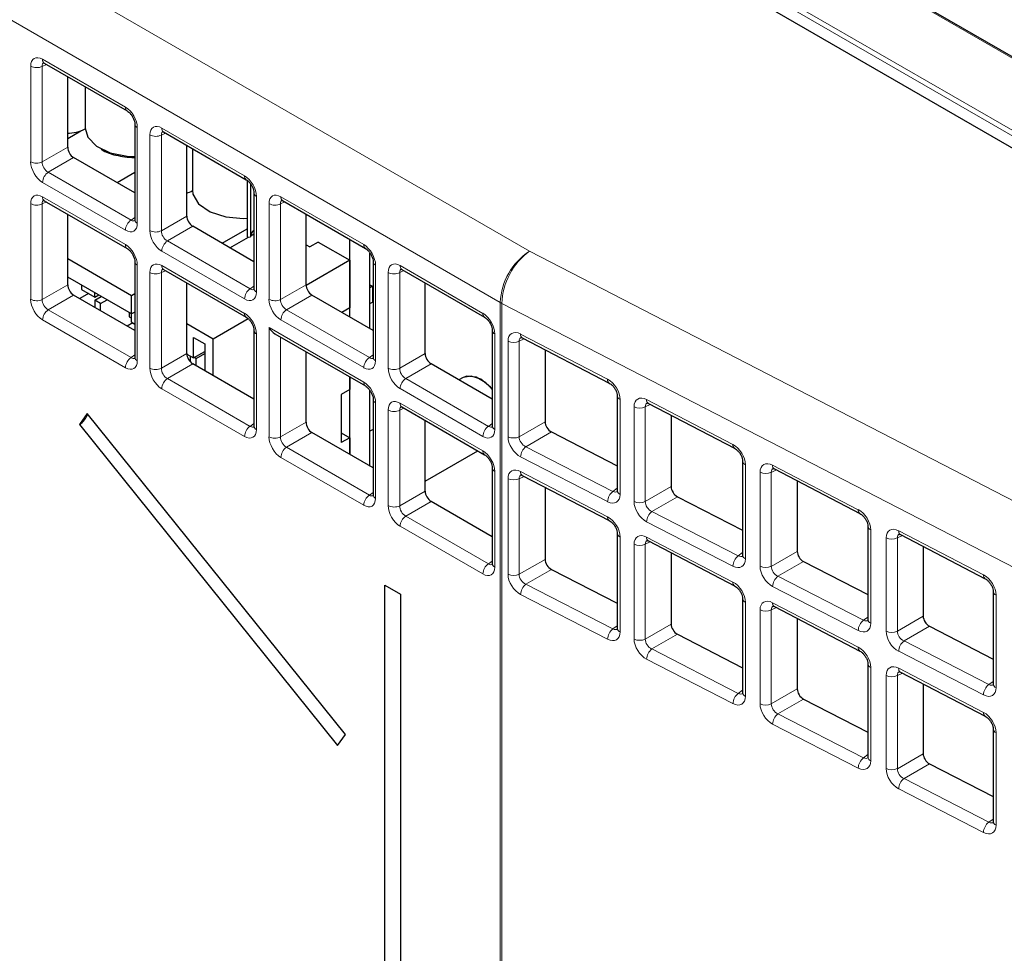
# Paper-space layout 'Blatt4' of a CAD drawing. Header units: millimetres. Extents: x 5 to 418, y 2 to 292.
# Tile 46 of 66: x 114 to 129, y 169 to 182. Entities that reach past the tile are written whole.
import ezdxf

# ---------------------------------------------------------------- set-up
doc = ezdxf.new("R2010")
doc.units = ezdxf.units.MM

psp = doc.layouts.new('Blatt4')

# ---------------------------------------------------------------- linework, layer by layer
at = {"color": 7, "linetype": 'Continuous', "lineweight": 18}
for p, q in [((78.788, 203.657), (121.553, 178.969)), ((121.119, 178.208), (78.354, 202.896)), ((133.595, 179.018), (120.16, 186.774)), ((122.498, 184.352), (129.432, 180.349)), ((129.397, 180.287), (122.463, 184.29)), ((114.387, 181.741), (114.325, 181.712)), ((114.33, 181.817), (115.558, 181.108)), ((114.153, 180.296), (114.153, 181.715)), ((114.325, 181.712), (114.325, 180.293)), ((115.735, 180.802), (115.735, 179.383)), ((116.155, 180.721), (116.093, 180.692)), ((116.097, 180.796), (117.326, 180.087)), ((115.921, 179.275), (115.921, 180.695)), ((116.093, 180.692), (116.093, 179.273)), ((114.325, 180.293), (114.702, 180.511)), ((114.79, 180.358), (114.413, 180.14)), ((114.413, 180.14), (115.642, 179.431)), ((115.558, 179.281), (114.33, 179.99)), ((114.387, 179.7), (114.325, 179.671)), ((114.33, 179.776), (115.558, 179.066)), ((117.503, 179.781), (117.503, 178.362)), ((117.923, 179.7), (117.861, 179.671)), ((117.865, 179.776), (119.094, 179.067)), ((114.153, 178.255), (114.153, 179.674)), ((114.325, 179.671), (114.325, 178.252)), ((117.689, 178.255), (117.689, 179.674)), ((117.861, 179.671), (117.861, 178.252)), ((115.642, 179.431), (115.698, 179.471)), ((116.093, 179.273), (116.47, 179.49)), ((116.558, 179.338), (116.181, 179.12)), ((116.181, 179.12), (117.41, 178.411)), ((117.326, 178.26), (116.097, 178.97)), ((121.553, 178.969), (130.996, 174.093)), ((115.735, 178.76), (115.735, 177.341)), ((115.921, 177.234), (115.921, 178.653)), ((116.155, 178.679), (116.093, 178.651)), ((116.097, 178.755), (117.326, 178.046)), ((119.27, 178.761), (119.27, 177.342)), ((119.456, 177.234), (119.456, 178.653)), ((119.691, 178.68), (119.628, 178.651)), ((119.633, 178.755), (120.862, 178.046)), ((116.093, 178.651), (116.093, 177.231)), ((119.628, 178.651), (119.628, 177.232)), ((114.325, 178.252), (114.702, 178.47)), ((117.41, 178.411), (117.466, 178.45)), ((117.861, 178.252), (118.238, 178.47)), ((114.79, 178.317), (114.413, 178.099)), ((118.326, 178.317), (117.949, 178.099)), ((114.413, 178.099), (115.642, 177.39)), ((117.949, 178.099), (119.178, 177.39)), ((121.119, 162.812), (121.119, 178.208)), ((130.586, 173.319), (121.144, 178.194)), ((121.144, 178.194), (121.144, 162.799)), ((115.558, 177.239), (114.33, 177.949)), ((119.094, 177.24), (117.865, 177.949)), ((117.689, 177.836), (119.094, 177.025)), ((117.689, 176.214), (117.689, 177.836)), ((117.503, 177.74), (117.503, 176.321)), ((117.861, 177.695), (117.861, 176.211)), ((121.038, 177.74), (121.038, 176.321)), ((121.235, 176.214), (121.235, 177.633)), ((121.476, 177.667), (121.402, 177.633)), ((121.402, 177.633), (121.402, 176.214)), ((121.421, 177.739), (122.712, 177.068)), ((115.642, 177.39), (115.698, 177.429)), ((116.093, 177.231), (116.47, 177.449)), ((119.178, 177.39), (119.234, 177.43)), ((119.628, 177.232), (120.005, 177.449)), ((116.558, 177.296), (116.181, 177.079)), ((120.094, 177.297), (119.717, 177.079)), ((116.181, 177.079), (117.41, 176.369)), ((119.717, 177.079), (120.945, 176.369)), ((117.326, 176.219), (116.097, 176.928)), ((120.862, 176.219), (119.633, 176.929)), ((122.898, 176.767), (122.898, 175.359)), ((123.291, 176.766), (124.571, 176.1)), ((119.27, 176.719), (119.27, 175.3)), ((119.456, 175.193), (119.456, 176.612)), ((119.691, 176.638), (119.628, 176.61)), ((119.628, 176.61), (119.628, 175.19)), ((119.633, 176.714), (120.862, 176.005)), ((123.104, 175.253), (123.104, 176.659)), ((123.346, 176.694), (123.271, 176.66)), ((123.271, 176.66), (123.271, 175.253)), ((117.41, 176.369), (117.466, 176.409)), ((117.861, 176.211), (118.238, 176.429)), ((120.945, 176.369), (121.002, 176.409)), ((121.402, 176.214), (121.785, 176.436)), ((118.326, 176.276), (117.949, 176.058)), ((121.879, 176.286), (121.5, 176.067)), ((117.949, 176.058), (119.178, 175.349)), ((121.5, 176.067), (122.791, 175.404)), ((119.094, 175.198), (117.865, 175.908)), ((122.712, 175.251), (121.421, 175.914)), ((124.757, 175.799), (124.757, 174.403)), ((125.161, 175.793), (126.43, 175.132)), ((121.038, 175.699), (121.038, 174.28)), ((121.235, 174.173), (121.235, 175.591)), ((121.476, 175.626), (121.402, 175.592)), ((121.402, 175.592), (121.402, 174.173)), ((121.421, 175.698), (122.712, 175.026)), ((124.974, 174.291), (124.974, 175.686)), ((125.216, 175.721), (125.141, 175.686)), ((125.141, 175.686), (125.141, 174.291)), ((122.791, 175.404), (122.856, 175.45)), ((123.271, 175.253), (123.655, 175.474)), ((119.178, 175.349), (119.234, 175.388)), ((119.628, 175.19), (120.005, 175.408)), ((123.748, 175.324), (123.37, 175.106)), ((120.094, 175.255), (119.717, 175.038)), ((119.717, 175.038), (120.945, 174.328)), ((123.37, 175.106), (124.65, 174.448)), ((120.862, 174.178), (119.633, 174.887)), ((124.571, 174.295), (123.291, 174.953)), ((122.898, 174.726), (122.898, 173.318)), ((123.291, 174.725), (124.571, 174.058)), ((126.616, 174.832), (126.616, 173.447)), ((126.844, 173.33), (126.844, 174.713)), ((127.085, 174.747), (127.011, 174.713)), ((127.011, 174.713), (127.011, 173.33)), ((127.031, 174.819), (128.289, 174.164)), ((123.104, 173.211), (123.104, 174.618)), ((123.346, 174.653), (123.271, 174.618)), ((123.271, 174.618), (123.271, 173.212)), ((124.65, 174.448), (124.715, 174.494)), ((125.141, 174.291), (125.525, 174.513)), ((120.945, 174.328), (121.002, 174.368)), ((121.402, 174.173), (121.785, 174.395)), ((125.618, 174.363), (125.24, 174.144)), ((121.879, 174.245), (121.5, 174.026)), ((125.24, 174.144), (126.509, 173.491)), ((121.5, 174.026), (122.791, 173.362)), ((126.43, 173.338), (125.161, 173.991)), ((122.712, 173.209), (121.421, 173.873)), ((128.475, 173.864), (128.475, 172.491)), ((124.757, 173.758), (124.757, 172.362)), ((125.161, 173.751), (126.43, 173.091)), ((124.974, 172.25), (124.974, 173.645)), ((125.216, 173.679), (125.141, 173.645)), ((125.141, 173.645), (125.141, 172.25)), ((127.011, 173.33), (127.395, 173.551)), ((122.791, 173.362), (122.856, 173.408)), ((123.271, 173.212), (123.655, 173.433)), ((126.509, 173.491), (126.574, 173.537)), ((127.488, 173.401), (127.11, 173.183)), ((123.748, 173.283), (123.37, 173.065)), ((127.11, 173.183), (128.368, 172.535)), ((123.37, 173.065), (124.65, 172.406)), ((128.289, 172.382), (127.031, 173.03)), ((124.571, 172.253), (123.291, 172.912)), ((126.616, 172.79), (126.616, 171.405)), ((126.844, 171.288), (126.844, 172.671)), ((127.085, 172.706), (127.011, 172.672)), ((127.011, 172.672), (127.011, 171.288)), ((127.031, 172.778), (128.289, 172.123)), ((128.368, 172.535), (128.433, 172.581)), ((124.65, 172.406), (124.715, 172.452)), ((125.141, 172.25), (125.525, 172.471)), ((125.618, 172.321), (125.24, 172.103)), ((125.24, 172.103), (126.509, 171.45)), ((126.43, 171.297), (125.161, 171.95)), ((128.475, 171.822), (128.475, 170.449)), ((126.509, 171.45), (126.574, 171.496)), ((127.011, 171.288), (127.395, 171.51)), ((127.488, 171.36), (127.11, 171.141)), ((127.11, 171.141), (128.368, 170.494)), ((128.289, 170.341), (127.031, 170.988)), ((128.368, 170.494), (128.433, 170.54))]:
    psp.add_line(p, q, dxfattribs=at)
at = {"color": 7, "linetype": 'Continuous', "lineweight": 25}
for p, q in [((133.621, 179.021), (120.186, 186.776)), ((129.356, 180.13), (122.509, 184.083)), ((114.355, 181.76), (115.584, 181.05)), ((114.702, 180.511), (114.702, 181.56)), ((114.961, 181.41), (114.961, 180.793)), ((115.698, 180.853), (115.698, 179.434)), ((114.702, 180.642), (114.898, 180.755)), ((116.123, 180.739), (117.352, 180.03)), ((116.47, 179.49), (116.47, 180.539)), ((116.552, 180.491), (116.552, 179.874)), ((115.698, 179.834), (114.79, 180.358)), ((115.698, 180.136), (115.437, 179.985)), ((117.366, 180.02), (117.366, 179.179)), ((117.416, 179.966), (117.416, 179.18)), ((117.466, 179.832), (117.466, 178.413)), ((114.355, 179.718), (115.584, 179.009)), ((117.891, 179.719), (119.12, 179.009)), ((114.702, 178.47), (114.702, 179.518)), ((118.238, 178.47), (118.238, 179.519)), ((117.466, 178.813), (116.558, 179.338)), ((116.992, 179.087), (117.366, 179.302)), ((117.107, 179.02), (117.383, 179.179)), ((117.366, 179.179), (117.416, 179.18)), ((117.417, 179.199), (117.466, 179.228)), ((118.418, 179.103), (118.294, 179.032)), ((118.418, 179.103), (118.886, 178.833)), ((118.886, 177.994), (118.886, 179.144)), ((118.238, 179.065), (118.294, 179.032)), ((114.702, 178.86), (115.651, 178.313)), ((115.698, 178.811), (115.698, 177.392)), ((118.886, 178.833), (118.238, 178.459)), ((118.886, 178.833), (118.886, 178.129)), ((119.187, 177.82), (119.187, 178.941)), ((119.234, 178.812), (119.234, 177.393)), ((116.123, 178.698), (117.352, 177.988)), ((119.659, 178.698), (120.888, 177.989)), ((115.651, 178.037), (114.702, 178.585)), ((114.905, 178.468), (114.905, 178.402)), ((114.905, 178.402), (115.107, 178.286)), ((116.47, 177.449), (116.47, 178.498)), ((119.187, 178.47), (119.226, 178.447)), ((119.226, 178.447), (119.187, 178.425)), ((119.226, 178.447), (119.226, 178.214)), ((120.005, 177.449), (120.005, 178.498)), ((115.698, 177.792), (114.79, 178.317)), ((115.011, 178.341), (114.88, 178.265)), ((115.103, 178.241), (115.2, 178.297)), ((115.103, 178.241), (115.103, 178.136)), ((115.191, 178.19), (115.103, 178.241)), ((115.107, 178.286), (115.107, 178.351)), ((115.107, 178.286), (115.163, 178.319)), ((115.191, 178.19), (115.289, 178.246)), ((115.651, 178.313), (115.698, 178.34)), ((115.651, 178.037), (115.651, 178.313)), ((119.234, 177.793), (118.326, 178.317)), ((119.187, 178.192), (119.226, 178.214)), ((115.191, 178.085), (115.191, 178.19)), ((118.886, 178.129), (118.769, 178.061)), ((115.612, 178.059), (115.612, 177.994)), ((115.612, 177.994), (115.642, 177.977)), ((115.642, 178.042), (115.642, 177.92)), ((115.698, 178.064), (115.651, 178.037)), ((117.382, 177.965), (116.862, 177.665)), ((115.669, 177.904), (115.587, 177.857)), ((115.642, 177.92), (115.698, 177.887)), ((116.862, 177.665), (116.47, 177.891)), ((117.466, 177.791), (117.466, 176.372)), ((121.002, 177.791), (121.002, 176.372)), ((116.57, 177.69), (116.738, 177.593)), ((116.57, 177.384), (116.57, 177.69)), ((116.862, 177.121), (116.862, 177.665)), ((117.777, 177.743), (119.12, 176.968)), ((121.447, 177.682), (122.738, 177.01)), ((116.738, 177.593), (116.738, 177.192)), ((121.785, 177.506), (121.785, 176.436)), ((116.47, 177.442), (116.57, 177.384)), ((116.517, 177.414), (116.517, 177.331)), ((116.57, 177.384), (116.738, 177.481)), ((116.606, 177.374), (116.579, 177.389)), ((116.606, 177.374), (116.738, 177.45)), ((116.606, 177.269), (116.606, 177.374)), ((118.238, 176.429), (118.238, 177.477)), ((117.466, 176.772), (116.558, 177.296)), ((121.002, 176.772), (120.094, 177.297)), ((118.886, 177.103), (118.886, 176.914)), ((118.886, 175.952), (118.886, 177.103)), ((120.568, 177.093), (120.507, 177.058)), ((118.886, 176.914), (118.762, 176.843)), ((119.187, 175.779), (119.187, 176.9)), ((118.762, 176.843), (118.762, 176.128)), ((119.234, 176.77), (119.234, 175.351)), ((122.856, 176.821), (122.856, 175.413)), ((119.659, 176.657), (120.888, 175.947)), ((123.317, 176.709), (124.597, 176.043)), ((114.993, 176.561), (114.878, 176.397)), ((118.822, 171.797), (114.993, 176.561)), ((123.655, 176.533), (123.655, 175.474)), ((114.878, 176.397), (118.707, 171.633)), ((119.234, 176.323), (119.187, 176.295)), ((120.005, 175.408), (120.005, 176.457)), ((119.234, 175.751), (118.326, 176.276)), ((118.762, 176.271), (118.886, 176.2)), ((118.886, 176.2), (118.762, 176.128)), ((118.886, 176.2), (118.886, 175.952)), ((121.879, 176.286), (122.856, 175.783)), ((120.005, 175.556), (120.786, 176.006)), ((121.002, 175.75), (121.002, 174.331)), ((124.715, 175.853), (124.715, 174.457)), ((125.187, 175.736), (126.456, 175.075)), ((121.447, 175.641), (122.738, 174.969)), ((121.785, 175.465), (121.785, 174.395)), ((125.525, 175.56), (125.525, 174.513)), ((123.748, 175.324), (124.715, 174.827)), ((121.002, 174.731), (120.094, 175.255)), ((126.574, 174.885), (126.574, 173.501)), ((122.856, 174.779), (122.856, 173.371)), ((127.056, 174.762), (128.315, 174.107)), ((123.317, 174.668), (124.597, 174.001)), ((127.395, 174.586), (127.395, 173.551)), ((123.655, 174.492), (123.655, 173.433)), ((125.618, 174.363), (126.574, 173.871)), ((121.879, 174.245), (122.856, 173.742)), ((119.406, 174.013), (119.639, 173.878)), ((119.406, 164.847), (119.406, 174.013)), ((119.639, 173.878), (119.639, 164.712)), ((128.433, 173.917), (128.433, 172.544)), ((124.715, 173.812), (124.715, 172.415)), ((125.187, 173.694), (126.456, 173.034)), ((125.525, 173.518), (125.525, 172.471)), ((127.488, 173.401), (128.433, 172.915)), ((123.748, 173.283), (124.715, 172.786)), ((126.574, 172.844), (126.574, 171.459)), ((127.056, 172.721), (128.315, 172.066)), ((127.395, 172.545), (127.395, 171.51)), ((125.618, 172.321), (126.574, 171.83)), ((118.707, 171.633), (118.822, 171.797)), ((128.433, 171.876), (128.433, 170.503)), ((127.488, 171.36), (128.433, 170.874))]:
    psp.add_line(p, q, dxfattribs=at)
at = {"color": 7, "linetype": 'Continuous', "lineweight": 25, "flags": 128}
for points in [[(114.961, 180.793), (114.999, 180.66), (115.129, 180.525), (115.334, 180.427), (115.586, 180.378), (115.698, 180.374)], [(116.552, 179.874), (116.559, 179.816), (116.644, 179.67), (116.814, 179.552), (117.047, 179.477), (117.311, 179.456), (117.366, 179.459)], [(121.002, 176.92), (120.973, 176.952), (120.831, 177.067), (120.689, 177.116), (120.568, 177.093)], [(121.002, 176.92), (120.906, 177.015), (120.761, 177.1), (120.626, 177.114), (120.568, 177.093)]]:
    psp.add_lwpolyline(points, dxfattribs=at)
at = {"color": 7, "linetype": 'Continuous', "lineweight": 18}
for centre, radius, start, end in [((114.391, 181.81), 0.0619, 173.8805, 234.8096), ((114.242, 181.887), 0.194, 242.7386, 295.5289), ((115.62, 181.101), 0.0623, 173.9926, 233.8459), ((115.76, 180.859), 0.0623, 186.2525, 246.0177), ((116.159, 180.79), 0.0619, 173.8805, 234.8096), ((116.009, 180.867), 0.194, 242.7383, 295.5294), ((114.242, 180.468), 0.194, 242.7386, 295.5289), ((114.523, 179.981), 0.193, 124.4669, 177.2664), ((117.388, 180.08), 0.0623, 173.9926, 233.8459), ((117.528, 179.838), 0.0623, 186.2626, 246.0088), ((114.389, 179.768), 0.0603, 172.9438, 235.744), ((117.927, 179.769), 0.0619, 173.8805, 234.8096), ((114.242, 179.846), 0.194, 242.7386, 295.5289), ((117.777, 179.846), 0.194, 242.7381, 295.5294), ((115.752, 179.272), 0.193, 124.4669, 177.2664), ((115.76, 179.439), 0.0619, 185.2006, 246.1187), ((116.009, 179.447), 0.194, 242.7383, 295.5294), ((116.291, 178.96), 0.193, 124.4669, 177.2664), ((115.618, 179.059), 0.0603, 172.9558, 235.6284), ((119.156, 179.06), 0.0623, 173.9926, 233.8459), ((122.081, 178.163), 0.963, 123.2295, 177.348), ((122.155, 178.155), 1.012, 126.4871, 177.7867), ((115.76, 178.817), 0.0623, 186.2525, 246.0177), ((119.296, 178.818), 0.0623, 186.2632, 246.0082), ((116.009, 178.825), 0.194, 242.7383, 295.5294), ((116.157, 178.748), 0.0603, 172.9438, 235.744), ((119.545, 178.825), 0.194, 242.7381, 295.5294), ((119.694, 178.749), 0.0619, 173.8805, 234.8096), ((117.519, 178.251), 0.193, 124.4669, 177.2664), ((117.528, 178.419), 0.062, 185.2062, 246.1142), ((114.242, 178.427), 0.194, 242.7386, 295.5289), ((117.777, 178.427), 0.194, 242.7381, 295.5294), ((114.523, 177.94), 0.193, 124.4665, 177.2658), ((118.058, 177.94), 0.193, 124.4669, 177.2664), ((121.428, 178.744), 0.619, 240.0306, 242.6453), ((117.386, 178.038), 0.0603, 172.9558, 235.6284), ((120.924, 178.039), 0.0623, 173.9926, 233.8459), ((117.528, 177.797), 0.0623, 186.2626, 246.0088), ((121.064, 177.797), 0.0623, 186.2425, 246.0277), ((121.318, 177.809), 0.195, 244.6951, 295.38), ((121.481, 177.732), 0.06, 172.7613, 235.6895), ((115.752, 177.23), 0.193, 124.4665, 177.2658), ((115.76, 177.398), 0.0619, 185.2006, 246.1187), ((119.287, 177.23), 0.193, 124.4669, 177.2664), ((119.296, 177.398), 0.0619, 185.1951, 246.1242), ((116.009, 177.406), 0.194, 242.7383, 295.5294), ((119.545, 177.406), 0.194, 242.7381, 295.5294), ((116.291, 176.919), 0.193, 124.4665, 177.2658), ((119.826, 176.919), 0.193, 124.4669, 177.2664), ((122.772, 177.06), 0.0604, 172.8707, 234.8072), ((119.156, 177.019), 0.0622, 173.9566, 233.8818), ((119.296, 176.776), 0.0623, 186.2632, 246.0082), ((122.921, 176.828), 0.0654, 187.3671, 249.1283), ((123.351, 176.759), 0.06, 172.7773, 235.679), ((119.545, 176.784), 0.194, 242.7381, 295.5294), ((119.694, 176.707), 0.062, 173.88, 234.8078), ((123.188, 176.836), 0.195, 244.6944, 295.3812), ((117.519, 176.21), 0.193, 124.4665, 177.2658), ((117.528, 176.377), 0.062, 185.2062, 246.1142), ((121.055, 176.21), 0.193, 124.4669, 177.2664), ((121.063, 176.378), 0.0619, 185.1951, 246.1242), ((117.777, 176.386), 0.194, 242.7381, 295.5294), ((121.318, 176.391), 0.195, 244.6951, 295.38), ((118.058, 175.899), 0.193, 124.4665, 177.2658), ((121.624, 175.907), 0.203, 127.6941, 177.8027), ((124.631, 176.092), 0.0603, 172.8537, 234.8187), ((120.924, 175.998), 0.0622, 173.9566, 233.8818), ((121.064, 175.756), 0.0623, 186.2425, 246.0277), ((124.78, 175.86), 0.0654, 187.3638, 249.1316), ((125.22, 175.785), 0.06, 172.7773, 235.679), ((121.318, 175.768), 0.195, 244.6951, 295.38), ((121.481, 175.691), 0.06, 172.7738, 235.677), ((125.058, 175.863), 0.195, 244.695, 295.3812), ((119.287, 175.189), 0.193, 124.4665, 177.2658), ((119.296, 175.357), 0.0619, 185.1951, 246.1242), ((122.915, 175.243), 0.203, 127.695, 177.8009), ((122.921, 175.42), 0.065, 186.211, 249.2396), ((119.545, 175.365), 0.194, 242.7381, 295.5294), ((123.188, 175.429), 0.195, 244.6944, 295.3812), ((119.826, 174.878), 0.193, 124.4665, 177.2658), ((122.772, 175.019), 0.0604, 172.8723, 234.8056), ((123.494, 174.945), 0.203, 127.6961, 177.8008), ((126.49, 175.125), 0.0603, 172.8615, 234.8108), ((126.639, 174.893), 0.0654, 187.3721, 249.1285), ((122.921, 174.787), 0.0654, 187.3671, 249.1283), ((123.351, 174.717), 0.06, 172.7757, 235.6806), ((126.927, 174.889), 0.195, 244.6958, 295.3803), ((127.09, 174.812), 0.06, 172.7672, 235.6836), ((123.188, 174.795), 0.195, 244.6944, 295.3812), ((124.774, 174.287), 0.203, 127.6958, 177.802), ((124.78, 174.464), 0.065, 186.2077, 249.2429), ((121.055, 174.169), 0.193, 124.4665, 177.2658), ((121.063, 174.336), 0.0619, 185.1951, 246.1242), ((125.058, 174.468), 0.195, 244.695, 295.3812), ((121.318, 174.349), 0.195, 244.6951, 295.38), ((125.364, 173.983), 0.203, 127.6945, 177.8013), ((128.349, 174.157), 0.0604, 172.8726, 234.807), ((121.624, 173.865), 0.203, 127.6935, 177.8023), ((124.631, 174.051), 0.0604, 172.8688, 234.8036), ((128.498, 173.925), 0.0654, 187.3721, 249.1285), ((124.78, 173.819), 0.0654, 187.3638, 249.1316), ((125.22, 173.744), 0.06, 172.7647, 235.6915), ((125.058, 173.821), 0.195, 244.695, 295.3812), ((126.633, 173.331), 0.203, 127.6935, 177.8043), ((126.639, 173.508), 0.065, 186.198, 249.2525), ((122.915, 173.202), 0.203, 127.6961, 177.8008), ((122.921, 173.378), 0.065, 186.211, 249.2396), ((126.927, 173.506), 0.195, 244.6958, 295.3803), ((123.188, 173.388), 0.195, 244.6944, 295.3812), ((127.234, 173.022), 0.203, 127.6931, 177.8028), ((123.494, 172.904), 0.203, 127.695, 177.8009), ((126.49, 173.083), 0.0603, 172.8588, 234.8136), ((126.639, 172.851), 0.0654, 187.3721, 249.1285), ((126.927, 172.848), 0.195, 244.6958, 295.3803), ((127.09, 172.771), 0.06, 172.7687, 235.682), ((128.492, 172.375), 0.203, 127.6943, 177.8004), ((128.498, 172.552), 0.065, 186.2139, 249.2418), ((124.774, 172.245), 0.203, 127.6953, 177.8016), ((124.78, 172.422), 0.065, 186.2077, 249.2429), ((125.058, 172.426), 0.195, 244.695, 295.3812), ((125.364, 171.942), 0.203, 127.6945, 177.8013), ((128.349, 172.115), 0.0604, 172.8717, 234.8056), ((128.498, 171.884), 0.0654, 187.3721, 249.1285), ((126.633, 171.289), 0.203, 127.6924, 177.8045), ((126.639, 171.466), 0.065, 186.198, 249.2525), ((126.927, 171.465), 0.195, 244.6958, 295.3803), ((127.234, 170.981), 0.203, 127.6948, 177.8021), ((128.492, 170.333), 0.203, 127.6943, 177.8004), ((128.498, 170.51), 0.065, 186.2139, 249.2418)]:
    psp.add_arc(centre, radius, start, end, dxfattribs=at)
at = {"color": 7, "linetype": 'Continuous', "lineweight": 25}
for centre, radius, start, end in [((114.713, 181.221), 0.5, 267.9128, 299.7581), ((116.349, 180.201), 0.39, 287.9607, 301.3678), ((117.547, 179.176), 0.131, 128.0172, 178.4795), ((114.738, 176.628), 0.269, 301.1461, 344.2052)]:
    psp.add_arc(centre, radius, start, end, dxfattribs=at)
at = {"color": 7, "linetype": 'Continuous', "lineweight": 18}
for centre, major_axis, ratio, start_param, end_param in [((114.33, 181.612), (-0.125, 0.217), 0.575802, 5.499237, 7.067295), ((114.418, 181.663), (-0.073, 0.103), 0.569649, 6.163641, 7.016731), ((115.558, 180.903), (-0.125, 0.217), 0.578965, 3.928442, 5.496499), ((116.098, 180.592), (-0.125, 0.217), 0.575802, 5.499237, 7.067295), ((116.186, 180.643), (-0.073, 0.103), 0.569649, 6.163641, 7.016731), ((114.33, 180.194), (-0.125, 0.217), 0.578965, 0.786849, 2.354907), ((114.418, 180.245), (-0.062, 0.108), 0.642476, 0.786856, 2.354913), ((117.326, 179.883), (-0.125, 0.217), 0.578965, 3.928442, 5.496499), ((114.33, 179.571), (-0.125, 0.217), 0.575802, 5.499237, 7.067295), ((117.866, 179.571), (-0.125, 0.217), 0.575802, 5.499237, 7.067295), ((114.418, 179.622), (-0.073, 0.103), 0.569649, 6.163641, 7.016731), ((117.954, 179.622), (-0.073, 0.103), 0.569649, 6.163641, 7.016731), ((115.558, 179.485), (-0.125, 0.217), 0.575802, 2.357645, 3.925702), ((115.646, 179.536), (-0.053, 0.115), 0.56964, 2.408205, 3.2431), ((116.098, 179.174), (-0.125, 0.217), 0.578965, 0.786849, 2.354907), ((116.186, 179.225), (-0.062, 0.108), 0.642476, 0.786856, 2.354913), ((115.558, 178.862), (-0.125, 0.217), 0.578965, 3.928442, 5.496499), ((119.093, 178.862), (-0.125, 0.217), 0.578965, 3.928442, 5.496499), ((116.098, 178.55), (-0.125, 0.217), 0.575802, 5.499237, 7.067295), ((119.633, 178.551), (-0.125, 0.217), 0.575802, 5.499237, 7.067295), ((116.186, 178.601), (-0.073, 0.103), 0.569649, 6.163641, 7.016731), ((119.722, 178.602), (-0.073, 0.103), 0.569649, 6.163641, 7.016731), ((117.326, 178.465), (-0.125, 0.217), 0.575802, 2.357645, 3.925702), ((117.414, 178.516), (-0.053, 0.115), 0.56964, 2.408205, 3.2431), ((114.33, 178.153), (-0.125, 0.217), 0.578965, 0.786849, 2.354907), ((114.418, 178.204), (-0.062, 0.108), 0.642476, 0.786856, 2.354913), ((117.866, 178.153), (-0.125, 0.217), 0.578965, 0.786849, 2.354907), ((117.954, 178.204), (-0.062, 0.108), 0.642476, 0.786856, 2.354913), ((117.326, 177.842), (-0.125, 0.217), 0.578965, 3.928442, 5.496499), ((120.861, 177.842), (-0.125, 0.217), 0.578965, 3.928442, 5.496499), ((121.422, 177.535), (-0.137, 0.211), 0.604494, 5.464629, 7.032687), ((121.505, 177.589), (-0.0853, 0.096), 0.615279, 6.090018, 6.935818), ((115.558, 177.444), (-0.125, 0.217), 0.575802, 2.357645, 3.925702), ((115.646, 177.495), (-0.053, 0.115), 0.56964, 2.408205, 3.2431), ((119.093, 177.444), (-0.125, 0.217), 0.575802, 2.357645, 3.925702), ((119.182, 177.495), (-0.053, 0.115), 0.56964, 2.408205, 3.2431), ((116.098, 177.132), (-0.125, 0.217), 0.578965, 0.786849, 2.354907), ((116.186, 177.183), (-0.062, 0.108), 0.642476, 0.786856, 2.354913), ((119.633, 177.133), (-0.125, 0.217), 0.578965, 0.786849, 2.354907), ((119.722, 177.184), (-0.062, 0.108), 0.642476, 0.786856, 2.354913), ((122.712, 176.863), (-0.135, 0.211), 0.608028, 3.899645, 5.467702), ((119.093, 176.821), (-0.125, 0.217), 0.578965, 3.928442, 5.496499), ((119.633, 176.509), (-0.125, 0.217), 0.575802, 5.499237, 7.067295), ((123.292, 176.561), (-0.137, 0.211), 0.604494, 5.464629, 7.032687), ((119.722, 176.56), (-0.073, 0.103), 0.569649, 6.163641, 7.016731), ((123.375, 176.615), (-0.0853, 0.096), 0.615279, 6.090018, 6.935818), ((117.326, 176.424), (-0.125, 0.217), 0.575802, 2.357645, 3.925702), ((117.414, 176.475), (-0.053, 0.115), 0.56964, 2.408205, 3.2431), ((120.861, 176.424), (-0.125, 0.217), 0.575802, 2.357645, 3.925702), ((120.95, 176.475), (-0.053, 0.115), 0.56964, 2.408205, 3.2431), ((117.866, 176.112), (-0.125, 0.217), 0.578965, 0.786849, 2.354907), ((117.954, 176.163), (-0.062, 0.108), 0.642476, 0.786856, 2.354913), ((121.422, 176.119), (-0.136, 0.21), 0.611304, 0.754299, 2.322356), ((121.505, 176.172), (-0.0766, 0.0995), 0.703093, 0.693642, 2.261699), ((124.571, 175.896), (-0.135, 0.211), 0.608028, 3.899645, 5.467702), ((120.861, 175.801), (-0.125, 0.217), 0.578965, 3.928442, 5.496499), ((121.422, 175.493), (-0.137, 0.211), 0.604494, 5.464629, 7.032687), ((125.161, 175.588), (-0.137, 0.211), 0.604494, 5.464629, 7.032687), ((125.245, 175.642), (-0.0853, 0.096), 0.615279, 6.090018, 6.935818), ((121.505, 175.547), (-0.0853, 0.096), 0.615279, 6.090018, 6.935818), ((119.093, 175.403), (-0.125, 0.217), 0.575802, 2.357645, 3.925702), ((119.182, 175.454), (-0.053, 0.115), 0.56964, 2.408205, 3.2431), ((122.712, 175.455), (-0.135, 0.21), 0.608173, 2.331693, 3.89975), ((122.795, 175.509), (-0.062, 0.109), 0.638763, 2.364268, 3.204535), ((119.633, 175.091), (-0.125, 0.217), 0.578965, 0.786849, 2.354907), ((119.722, 175.142), (-0.062, 0.108), 0.642476, 0.786856, 2.354913), ((123.292, 175.157), (-0.136, 0.21), 0.611304, 0.754299, 2.322356), ((123.375, 175.211), (-0.0766, 0.0995), 0.703093, 0.693642, 2.261699), ((122.712, 174.822), (-0.135, 0.211), 0.608028, 3.899645, 5.467702), ((126.43, 174.928), (-0.135, 0.211), 0.608028, 3.899645, 5.467702), ((127.031, 174.615), (-0.137, 0.211), 0.604494, 5.464629, 7.032687), ((123.292, 174.52), (-0.137, 0.211), 0.604494, 5.464629, 7.032687), ((127.115, 174.669), (-0.0853, 0.096), 0.615279, 6.090018, 6.935818), ((123.375, 174.574), (-0.0853, 0.096), 0.615279, 6.090018, 6.935818), ((124.654, 174.553), (-0.062, 0.109), 0.638763, 2.364268, 3.204535), ((120.861, 174.383), (-0.125, 0.217), 0.575802, 2.357645, 3.925702), ((120.95, 174.434), (-0.053, 0.115), 0.56964, 2.408205, 3.2431), ((124.571, 174.499), (-0.135, 0.21), 0.608173, 2.331693, 3.89975), ((125.161, 174.195), (-0.136, 0.21), 0.611304, 0.754299, 2.322356), ((125.245, 174.249), (-0.0766, 0.0995), 0.703093, 0.693642, 2.261699), ((121.422, 174.077), (-0.136, 0.21), 0.611304, 0.754299, 2.322356), ((121.505, 174.131), (-0.0766, 0.0995), 0.703093, 0.693642, 2.261699), ((128.289, 173.96), (-0.135, 0.211), 0.608028, 3.899645, 5.467702), ((124.571, 173.854), (-0.135, 0.211), 0.608028, 3.899645, 5.467702), ((125.161, 173.547), (-0.137, 0.211), 0.604494, 5.464629, 7.032687), ((125.245, 173.6), (-0.0853, 0.096), 0.615279, 6.090018, 6.935818), ((126.43, 173.543), (-0.135, 0.21), 0.608173, 2.331693, 3.89975), ((126.513, 173.597), (-0.062, 0.109), 0.638763, 2.364268, 3.204535), ((122.712, 173.414), (-0.135, 0.21), 0.608173, 2.331693, 3.89975), ((122.795, 173.468), (-0.062, 0.109), 0.638763, 2.364268, 3.204535), ((127.031, 173.234), (-0.136, 0.21), 0.611304, 0.754299, 2.322356), ((127.115, 173.288), (-0.0766, 0.0995), 0.703093, 0.693642, 2.261699), ((123.292, 173.116), (-0.136, 0.21), 0.611304, 0.754299, 2.322356), ((123.375, 173.169), (-0.0766, 0.0995), 0.703093, 0.693642, 2.261699), ((126.43, 172.887), (-0.135, 0.211), 0.608028, 3.899645, 5.467702), ((127.031, 172.573), (-0.137, 0.211), 0.604494, 5.464629, 7.032687), ((127.115, 172.627), (-0.0853, 0.096), 0.615279, 6.090018, 6.935818), ((128.372, 172.641), (-0.062, 0.109), 0.638763, 2.364268, 3.204535), ((124.654, 172.512), (-0.062, 0.109), 0.638763, 2.364268, 3.204535), ((128.289, 172.587), (-0.135, 0.21), 0.608173, 2.331693, 3.89975), ((124.571, 172.458), (-0.135, 0.21), 0.608173, 2.331693, 3.89975), ((125.161, 172.154), (-0.136, 0.21), 0.611304, 0.754299, 2.322356), ((125.245, 172.208), (-0.0766, 0.0995), 0.703093, 0.693642, 2.261699), ((128.289, 171.919), (-0.135, 0.211), 0.608028, 3.899645, 5.467702), ((126.43, 171.502), (-0.135, 0.21), 0.608173, 2.331693, 3.89975), ((126.513, 171.556), (-0.062, 0.109), 0.638763, 2.364268, 3.204535), ((127.031, 171.192), (-0.136, 0.21), 0.611304, 0.754299, 2.322356), ((127.115, 171.246), (-0.0766, 0.0995), 0.703093, 0.693642, 2.261699), ((128.372, 170.599), (-0.062, 0.109), 0.638763, 2.364268, 3.204535), ((128.289, 170.546), (-0.135, 0.21), 0.608173, 2.331693, 3.89975)]:
    psp.add_ellipse(centre, major_axis=major_axis, ratio=ratio, start_param=start_param, end_param=end_param, dxfattribs=at)
at = {"color": 7, "linetype": 'Continuous', "lineweight": 25}
for centre, major_axis, ratio, start_param, end_param in [((114.79, 180.46), (-0.062, 0.108), 0.578965, 0.786849, 2.354907), ((116.558, 179.44), (-0.062, 0.108), 0.578965, 0.786849, 2.354907), ((114.79, 178.419), (-0.062, 0.108), 0.578965, 0.786849, 2.354907), ((118.326, 178.419), (-0.062, 0.108), 0.578965, 0.786849, 2.354907), ((117.777, 177.888), (-0.088, 0.153), 0.577335, 1.570756, 2.356235), ((116.558, 177.398), (-0.062, 0.108), 0.578965, 0.786849, 2.354907), ((120.094, 177.399), (-0.062, 0.108), 0.578965, 0.786849, 2.354907), ((118.326, 176.378), (-0.062, 0.108), 0.578965, 0.786849, 2.354907), ((121.879, 176.388), (-0.068, 0.105), 0.611304, 0.754299, 2.322356), ((123.749, 175.427), (-0.068, 0.105), 0.611304, 0.754299, 2.322356), ((120.094, 175.357), (-0.062, 0.108), 0.578965, 0.786849, 2.354907), ((125.619, 174.465), (-0.068, 0.105), 0.611304, 0.754299, 2.322356), ((121.879, 174.347), (-0.068, 0.105), 0.611304, 0.754299, 2.322356), ((127.488, 173.503), (-0.068, 0.105), 0.611304, 0.754299, 2.322356), ((123.749, 173.385), (-0.068, 0.105), 0.611304, 0.754299, 2.322356), ((125.619, 172.424), (-0.068, 0.105), 0.611304, 0.754299, 2.322356), ((127.488, 171.462), (-0.068, 0.105), 0.611304, 0.754299, 2.322356)]:
    psp.add_ellipse(centre, major_axis=major_axis, ratio=ratio, start_param=start_param, end_param=end_param, dxfattribs=at)
for points, knots in [([(114.339, 181.767), (114.34, 181.767), (114.34, 181.767), (114.35, 181.762), (114.355, 181.76)], [0, 0, 0, 0, 0.511681, 1, 1, 1, 1]), ([(115.584, 181.05), (115.592, 181.045), (115.608, 181.035), (115.637, 181.005), (115.665, 180.965), (115.686, 180.919), (115.697, 180.878), (115.698, 180.86), (115.698, 180.853)], [0, 0, 0, 0, 0.155417, 0.319078, 0.49763, 0.684713, 0.870069, 1, 1, 1, 1]), ([(116.107, 180.746), (116.107, 180.746), (116.108, 180.747), (116.118, 180.742), (116.123, 180.739)], [0, 0, 0, 0, 0.511681, 1, 1, 1, 1]), ([(115.2, 180.484), (115.203, 180.481), (115.253, 180.438), (115.383, 180.399), (115.548, 180.368), (115.645, 180.359), (115.694, 180.362), (115.698, 180.363)], [0, 0, 0, 0, 0.028864, 0.483622, 0.73093, 0.978481, 1, 1, 1, 1]), ([(117.352, 180.03), (117.36, 180.025), (117.375, 180.014), (117.405, 179.984), (117.432, 179.944), (117.454, 179.899), (117.465, 179.858), (117.466, 179.84), (117.466, 179.832)], [0, 0, 0, 0, 0.155414, 0.319079, 0.497628, 0.684712, 0.870069, 1, 1, 1, 1]), ([(114.339, 179.725), (114.34, 179.726), (114.34, 179.726), (114.35, 179.721), (114.355, 179.718)], [0, 0, 0, 0, 0.511667, 1, 1, 1, 1]), ([(117.875, 179.726), (117.875, 179.726), (117.876, 179.726), (117.886, 179.721), (117.891, 179.719)], [0, 0, 0, 0, 0.511686, 1, 1, 1, 1]), ([(115.698, 179.434), (115.698, 179.427), (115.697, 179.416), (115.697, 179.416), (115.697, 179.417)], [0, 0, 0, 0, 0.588162, 1, 1, 1, 1]), ([(115.584, 179.009), (115.592, 179.004), (115.608, 178.994), (115.637, 178.963), (115.665, 178.924), (115.686, 178.878), (115.697, 178.837), (115.698, 178.819), (115.698, 178.811)], [0, 0, 0, 0, 0.155419, 0.319081, 0.497626, 0.684711, 0.870068, 1, 1, 1, 1]), ([(119.12, 179.009), (119.128, 179.004), (119.143, 178.994), (119.173, 178.964), (119.2, 178.924), (119.222, 178.878), (119.233, 178.837), (119.234, 178.819), (119.234, 178.812)], [0, 0, 0, 0, 0.155421, 0.319079, 0.497628, 0.684712, 0.870069, 1, 1, 1, 1]), ([(116.107, 178.705), (116.107, 178.705), (116.108, 178.705), (116.118, 178.7), (116.123, 178.698)], [0, 0, 0, 0, 0.511667, 1, 1, 1, 1]), ([(119.643, 178.705), (119.643, 178.705), (119.643, 178.706), (119.654, 178.701), (119.659, 178.698)], [0, 0, 0, 0, 0.511677, 1, 1, 1, 1]), ([(117.466, 178.413), (117.466, 178.407), (117.464, 178.395), (117.464, 178.396), (117.464, 178.396)], [0, 0, 0, 0, 0.58816, 1, 1, 1, 1]), ([(117.352, 177.988), (117.36, 177.983), (117.375, 177.973), (117.405, 177.943), (117.432, 177.903), (117.454, 177.857), (117.465, 177.817), (117.466, 177.798), (117.466, 177.791)], [0, 0, 0, 0, 0.1554156, 0.3190811, 0.497624, 0.6847092, 0.8700676, 1, 1, 1, 1]), ([(120.888, 177.989), (120.895, 177.984), (120.911, 177.973), (120.94, 177.943), (120.968, 177.903), (120.99, 177.858), (121, 177.817), (121.001, 177.799), (121.002, 177.791)], [0, 0, 0, 0, 0.15542, 0.319083, 0.497631, 0.684714, 0.870069, 1, 1, 1, 1]), ([(121.425, 177.69), (121.425, 177.69), (121.422, 177.689), (121.43, 177.69), (121.442, 177.685), (121.447, 177.682)], [0, 0, 0, 0, 0.056762, 0.626335, 1, 1, 1, 1]), ([(115.698, 177.392), (115.698, 177.386), (115.697, 177.374), (115.697, 177.375), (115.697, 177.375)], [0, 0, 0, 0, 0.588162, 1, 1, 1, 1]), ([(119.234, 177.393), (119.233, 177.386), (119.232, 177.375), (119.232, 177.375), (119.232, 177.376)], [0, 0, 0, 0, 0.588164, 1, 1, 1, 1]), ([(119.12, 176.968), (119.128, 176.963), (119.143, 176.953), (119.173, 176.922), (119.2, 176.883), (119.222, 176.837), (119.233, 176.796), (119.234, 176.778), (119.234, 176.77)], [0, 0, 0, 0, 0.155422, 0.319081, 0.497624, 0.68471, 0.870068, 1, 1, 1, 1]), ([(122.738, 177.01), (122.746, 177.005), (122.763, 176.995), (122.794, 176.965), (122.823, 176.926), (122.845, 176.882), (122.855, 176.844), (122.856, 176.827), (122.856, 176.821)], [0, 0, 0, 0, 0.157983, 0.324991, 0.505221, 0.692431, 0.876797, 1, 1, 1, 1]), ([(119.643, 176.664), (119.643, 176.664), (119.643, 176.664), (119.654, 176.659), (119.659, 176.657)], [0, 0, 0, 0, 0.511662, 1, 1, 1, 1]), ([(123.295, 176.717), (123.295, 176.717), (123.292, 176.716), (123.3, 176.717), (123.312, 176.711), (123.317, 176.709)], [0, 0, 0, 0, 0.056751, 0.626335, 1, 1, 1, 1]), ([(117.466, 176.372), (117.466, 176.365), (117.464, 176.354), (117.464, 176.354), (117.464, 176.355)], [0, 0, 0, 0, 0.58816, 1, 1, 1, 1]), ([(121.002, 176.372), (121.001, 176.366), (121, 176.354), (121, 176.355), (121, 176.355)], [0, 0, 0, 0, 0.588151, 1, 1, 1, 1]), ([(124.597, 176.043), (124.605, 176.038), (124.622, 176.027), (124.653, 175.998), (124.682, 175.959), (124.704, 175.915), (124.714, 175.876), (124.715, 175.86), (124.715, 175.853)], [0, 0, 0, 0, 0.157983, 0.324988, 0.505219, 0.692427, 0.87681, 1, 1, 1, 1]), ([(120.888, 175.947), (120.895, 175.942), (120.911, 175.932), (120.94, 175.902), (120.968, 175.862), (120.99, 175.816), (121, 175.776), (121.001, 175.757), (121.002, 175.75)], [0, 0, 0, 0, 0.155421, 0.319086, 0.497627, 0.684711, 0.870068, 1, 1, 1, 1]), ([(125.165, 175.744), (125.164, 175.744), (125.162, 175.743), (125.17, 175.744), (125.182, 175.738), (125.187, 175.736)], [0, 0, 0, 0, 0.056751, 0.626335, 1, 1, 1, 1]), ([(121.425, 175.649), (121.425, 175.649), (121.422, 175.648), (121.43, 175.649), (121.442, 175.643), (121.447, 175.641)], [0, 0, 0, 0, 0.056786, 0.626355, 1, 1, 1, 1]), ([(119.234, 175.351), (119.233, 175.345), (119.232, 175.333), (119.232, 175.334), (119.232, 175.334)], [0, 0, 0, 0, 0.588164, 1, 1, 1, 1]), ([(122.856, 175.413), (122.855, 175.406), (122.854, 175.395), (122.854, 175.396), (122.854, 175.397)], [0, 0, 0, 0, 0.602966, 1, 1, 1, 1]), ([(126.456, 175.075), (126.464, 175.07), (126.481, 175.06), (126.512, 175.03), (126.541, 174.991), (126.563, 174.947), (126.573, 174.909), (126.574, 174.892), (126.574, 174.885)], [0, 0, 0, 0, 0.157985, 0.324988, 0.505218, 0.692439, 0.876809, 1, 1, 1, 1]), ([(122.738, 174.969), (122.746, 174.964), (122.763, 174.954), (122.794, 174.924), (122.823, 174.885), (122.845, 174.841), (122.855, 174.803), (122.856, 174.786), (122.856, 174.779)], [0, 0, 0, 0, 0.157984, 0.324995, 0.505218, 0.692441, 0.876809, 1, 1, 1, 1]), ([(127.034, 174.77), (127.034, 174.77), (127.031, 174.769), (127.04, 174.77), (127.052, 174.765), (127.056, 174.762)], [0, 0, 0, 0, 0.056819, 0.62634, 1, 1, 1, 1]), ([(123.295, 174.676), (123.295, 174.676), (123.292, 174.675), (123.3, 174.676), (123.312, 174.67), (123.317, 174.668)], [0, 0, 0, 0, 0.05675, 0.626325, 1, 1, 1, 1]), ([(124.715, 174.457), (124.715, 174.45), (124.713, 174.439), (124.714, 174.44), (124.714, 174.44)], [0, 0, 0, 0, 0.602964, 1, 1, 1, 1]), ([(121.002, 174.331), (121.001, 174.324), (121, 174.313), (121, 174.313), (121, 174.314)], [0, 0, 0, 0, 0.588151, 1, 1, 1, 1]), ([(124.597, 174.001), (124.605, 173.996), (124.622, 173.986), (124.653, 173.956), (124.682, 173.917), (124.704, 173.873), (124.714, 173.835), (124.715, 173.818), (124.715, 173.812)], [0, 0, 0, 0, 0.157985, 0.324996, 0.505228, 0.692438, 0.876809, 1, 1, 1, 1]), ([(128.315, 174.107), (128.323, 174.102), (128.341, 174.092), (128.371, 174.062), (128.4, 174.023), (128.422, 173.979), (128.432, 173.941), (128.433, 173.924), (128.433, 173.917)], [0, 0, 0, 0, 0.157991, 0.324994, 0.505223, 0.692442, 0.876811, 1, 1, 1, 1]), ([(125.165, 173.702), (125.164, 173.702), (125.162, 173.701), (125.17, 173.702), (125.182, 173.697), (125.187, 173.694)], [0, 0, 0, 0, 0.05675, 0.626325, 1, 1, 1, 1]), ([(126.574, 173.501), (126.574, 173.494), (126.573, 173.483), (126.573, 173.484), (126.573, 173.484)], [0, 0, 0, 0, 0.602949, 1, 1, 1, 1]), ([(122.856, 173.371), (122.855, 173.365), (122.854, 173.354), (122.854, 173.355), (122.854, 173.355)], [0, 0, 0, 0, 0.602966, 1, 1, 1, 1]), ([(126.456, 173.034), (126.464, 173.029), (126.481, 173.018), (126.512, 172.989), (126.541, 172.95), (126.563, 172.905), (126.573, 172.867), (126.574, 172.851), (126.574, 172.844)], [0, 0, 0, 0, 0.157983, 0.324985, 0.505221, 0.692428, 0.87681, 1, 1, 1, 1]), ([(127.034, 172.729), (127.034, 172.729), (127.031, 172.728), (127.04, 172.729), (127.052, 172.723), (127.056, 172.721)], [0, 0, 0, 0, 0.0567949, 0.6263498, 1, 1, 1, 1]), ([(128.433, 172.544), (128.433, 172.538), (128.432, 172.527), (128.432, 172.528), (128.432, 172.528)], [0, 0, 0, 0, 0.602956, 1, 1, 1, 1]), ([(124.715, 172.415), (124.715, 172.409), (124.713, 172.398), (124.714, 172.399), (124.714, 172.399)], [0, 0, 0, 0, 0.602984, 1, 1, 1, 1]), ([(128.315, 172.066), (128.323, 172.061), (128.341, 172.051), (128.371, 172.021), (128.4, 171.982), (128.422, 171.938), (128.432, 171.899), (128.433, 171.883), (128.433, 171.876)], [0, 0, 0, 0, 0.15799, 0.324994, 0.505223, 0.692442, 0.87681, 1, 1, 1, 1]), ([(126.574, 171.459), (126.574, 171.453), (126.573, 171.442), (126.573, 171.443), (126.573, 171.443)], [0, 0, 0, 0, 0.602949, 1, 1, 1, 1]), ([(128.433, 170.503), (128.433, 170.497), (128.432, 170.486), (128.432, 170.487), (128.432, 170.487)], [0, 0, 0, 0, 0.602956, 1, 1, 1, 1])]:
    psp.add_open_spline(points, degree=3, knots=knots, dxfattribs=at)

doc.saveas('drawing.dxf')
